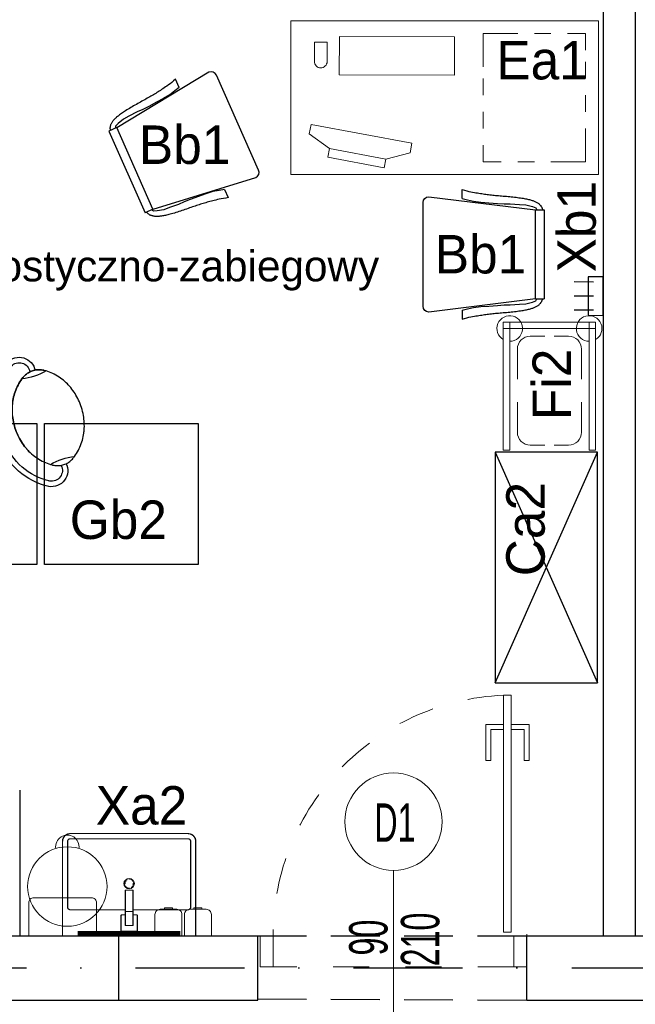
# Model space of a CAD drawing. Header units: millimetres. Extents: x 14495 to 271441, y -21035 to 2232.
# Tile 15 of 227: x 83016 to 83257, y -5793 to -5408. Entities that reach past the tile are written whole.
import ezdxf
from ezdxf.enums import TextEntityAlignment as Align

# ---------------------------------------------------------------- set-up
doc = ezdxf.new("R2010")
doc.units = ezdxf.units.MM
for name, pattern in [('DASHDOT', [1, 0.5, -0.25, 0, -0.25]), ('DASHED', [28.222222, 14.111111, -14.111111]), ('DASHED2', [9.525, 6.35, -3.175])]:
    doc.linetypes.add(name, pattern=pattern)
for name, color, linetype in [('-- TECH  SYMBOLE', 1, 'Continuous'), ('-- TECH WYPOSAŻENIE', 2, 'Continuous'), ('-TECH SANITARNA', 1, 'Continuous'), ('_1_cienkie', 251, 'Continuous'), ('a-cienka', 8, 'Continuous'), ('A-POW-NR', 1, 'Continuous'), ('A_OSIE', 252, 'DASHDOT'), ('A_PROJEKTOWANE', 3, 'Continuous'), ('A_SC_DZIAlOWE', 4, 'Continuous'), ('TECH Meble', 1, 'Continuous'), ('TECH Sprzęt', 1, 'Continuous')]:
    doc.layers.add(name, color=color, linetype=linetype)
for name, color, linetype, lineweight in [('03', 2, 'Continuous', 13), ('A_L_CIENKA', 251, 'Continuous', 5), ('A_Stolarka_drzwi', 1, 'Continuous', 9), ('M_drzwi', 1, 'Continuous', 5), ('Q-SPCQ', 2, 'Continuous', 9), ('TECH Wyp-meble', 1, 'Continuous', 15), ('TECH Wyp-sanitar', 8, 'Continuous', 30)]:
    doc.layers.add(name, color=color, linetype=linetype, lineweight=lineweight)
doc.layers.add('A-POW', color=2, linetype='Continuous', plot=False)
doc.styles.add('arial-tab', font='arial.ttf')
doc.styles.add('ARIAL1_2', font='arial.ttf', dxfattribs={"width": 1.2})
doc.styles.add('arialce', font='ARIALN.TTF')
doc.styles.add('cent', font='swissel.ttf')
doc.styles.add('cg', font='GOTHIC.TTF')
doc.styles.add('ROMANS', font='romans', dxfattribs={"width": 0.6})
doc.styles.add('switz721ltexbt', font='swissel.ttf')

# ---------------------------------------------------------------- blocks, each defined once
blk = doc.blocks.new('DRZWI Z OSCIEZNICA NIEOKALAJACA 90')
at = {"linetype": 'DASHED'}
for p, q in [((-12, 5), (-12, 99)), ((0, 5), (0, 99))]:
    blk.add_line(p, q, dxfattribs=at)
at = {"ltscale": 0.05}
blk.add_line((-39.5, 52), (25.59, 52), dxfattribs=at)
for points in [[(-12, 99), (-12, 104), (0, 104), (0, 99)], [(93.91, 9.01), (1.43, 9.01), (1.43, 6.01), (93.91, 6.01)], [(-12, 0), (-12, 5), (0, 5), (0, 0)]]:
    blk.add_lwpolyline(points, close=True)
for points in [[(82.48, 9.01), (82.48, 16.01), (68.48, 16.01), (68.48, 14.01), (80.48, 14.01), (80.48, 9.01)], [(82.48, 6.01), (82.48, -0.99), (68.48, -0.99), (68.48, 1.01), (80.48, 1.01), (80.48, 6.01)]]:
    blk.add_lwpolyline(points)
at = {"linetype": 'DASHED'}
blk.add_arc((0, 5), 94, 2.4475, 90, dxfattribs=at)
blk = doc.blocks.new('SSCVCFDSS')
blk.add_line((0, 50.02), (0, 0))
blk.add_circle((0, -19), 19)
at = {"style": 'ROMANS', "text_generation_flag": 4, "width": 0.6}
blk.add_attdef('FD1-8', text='', height=13, rotation=270, dxfattribs=at).set_placement((6.15, 55.19), align=Align.RIGHT)
for tag, p in [('90', (-8.71, 25.47)), ('200', (8.16, 25.47))]:
    blk.add_attdef(tag, text='', height=13, rotation=270, dxfattribs=at).set_placement(p, align=Align.MIDDLE)
blk.add_attdef('AL6C', text='', height=13, dxfattribs=at).set_placement((-0.56, -18.64), align=Align.MIDDLE)
blk = doc.blocks.new('Umywalka ceramiczna prostokątna - Umywalka nablatowa 60x45-V4-PW_K0')
at = {"layer": 'Q-SPCQ'}
for p, q in [((35.5, 42.5), (-10.5, 42.5)), ((-13.5, 39.5), (-13.5, 2.5)), ((-11.5, 13.82), (-11.5, 39.5)), ((-10.5, 40.5), (35.5, 40.5)), ((36.5, 39.5), (36.5, 13.82)), ((38.5, 2.5), (38.5, 39.5)), ((14, 20.41), (11, 20.41)), ((11, 20.41), (11, 18.11)), ((14, 20.41), (11, 20.41)), ((14, 18.11), (14, 20.41)), ((11, 12.15), (11, 18.11)), ((14, 18.11), (14, 12.15)), ((11, 12.82), (-10.5, 12.82)), ((11, 8.65), (11, 12.15)), ((14, 12.15), (11, 12.15)), ((35.5, 12.82), (14, 12.82)), ((14, 12.15), (14, 8.65)), ((9.32, 10.62), (9.32, 4.66)), ((11, 10.81), (9.51, 10.81)), ((11, 6.65), (11, 8.65)), ((15.46, 10.81), (14, 10.81)), ((14, 8.65), (14, 6.65)), ((15.65, 4.66), (15.65, 10.62)), ((9.47, 4.51), (15.5, 4.51)), ((14, 6.65), (11, 6.65)), ((-13.5, 2.5), (38.5, 2.5))]:
    blk.add_line(p, q, dxfattribs=at)
at = {"layer": 'Q-SPCQ', "flags": 128}
for points in [[(-10.5, 42.5), (-10.62, 42.5), (-10.74, 42.49), (-10.86, 42.48), (-10.98, 42.46), (-11.1, 42.44), (-11.21, 42.41), (-11.33, 42.38), (-11.44, 42.35), (-11.56, 42.31), (-11.67, 42.26), (-11.78, 42.21), (-11.89, 42.16), (-11.99, 42.1), (-12.09, 42.04), (-12.19, 41.98), (-12.29, 41.91), (-12.39, 41.83), (-12.48, 41.76), (-12.57, 41.67), (-12.65, 41.59), (-12.73, 41.5), (-12.81, 41.41), (-12.89, 41.32), (-12.96, 41.22), (-13.02, 41.12), (-13.09, 41.02), (-13.15, 40.91), (-13.2, 40.81), (-13.25, 40.7), (-13.3, 40.59), (-13.34, 40.47), (-13.37, 40.36), (-13.41, 40.24), (-13.43, 40.13), (-13.46, 40.01), (-13.47, 39.89), (-13.49, 39.77), (-13.5, 39.65), (-13.5, 39.53), (-13.5, 39.5)], [(38.5, 39.5), (38.5, 39.62), (38.49, 39.74), (38.48, 39.86), (38.46, 39.98), (38.44, 40.1), (38.41, 40.21), (38.38, 40.33), (38.35, 40.44), (38.31, 40.56), (38.26, 40.67), (38.21, 40.78), (38.16, 40.89), (38.1, 40.99), (38.04, 41.09), (37.98, 41.19), (37.91, 41.29), (37.83, 41.39), (37.76, 41.48), (37.67, 41.57), (37.59, 41.65), (37.5, 41.73), (37.41, 41.81), (37.32, 41.89), (37.22, 41.96), (37.12, 42.02), (37.02, 42.09), (36.91, 42.15), (36.81, 42.2), (36.7, 42.25), (36.59, 42.3), (36.47, 42.34), (36.36, 42.37), (36.24, 42.41), (36.13, 42.43), (36.01, 42.46), (35.89, 42.47), (35.77, 42.49), (35.65, 42.5), (35.53, 42.5), (35.5, 42.5)], [(-11.5, 39.5), (-11.5, 39.54), (-11.5, 39.58), (-11.49, 39.62), (-11.49, 39.66), (-11.48, 39.7), (-11.47, 39.74), (-11.46, 39.78), (-11.45, 39.81), (-11.44, 39.85), (-11.42, 39.89), (-11.4, 39.93), (-11.39, 39.96), (-11.37, 40), (-11.35, 40.03), (-11.33, 40.06), (-11.3, 40.1), (-11.28, 40.13), (-11.25, 40.16), (-11.22, 40.19), (-11.2, 40.22), (-11.17, 40.24), (-11.14, 40.27), (-11.11, 40.3), (-11.07, 40.32), (-11.04, 40.34), (-11.01, 40.36), (-10.97, 40.38), (-10.94, 40.4), (-10.9, 40.42), (-10.86, 40.43), (-10.82, 40.45), (-10.79, 40.46), (-10.75, 40.47), (-10.71, 40.48), (-10.67, 40.49), (-10.63, 40.49), (-10.59, 40.5), (-10.55, 40.5), (-10.51, 40.5), (-10.5, 40.5)], [(-11.49, 39.63), (-11.5, 39.59), (-11.5, 39.55), (-11.5, 39.51), (-11.5, 39.5)], [(-11.1, 40.3), (-11.13, 40.28), (-11.16, 40.25), (-11.19, 40.22), (-11.22, 40.2), (-11.24, 40.17)], [(-10.5, 40.5), (-10.54, 40.5), (-10.58, 40.5), (-10.62, 40.49), (-10.66, 40.49)], [(35.63, 40.49), (35.59, 40.5), (35.55, 40.5), (35.51, 40.5), (35.5, 40.5)], [(35.5, 40.5), (35.54, 40.5), (35.58, 40.5), (35.62, 40.49), (35.66, 40.49), (35.7, 40.48), (35.74, 40.47), (35.78, 40.46), (35.81, 40.45), (35.85, 40.44), (35.89, 40.42), (35.93, 40.4), (35.96, 40.39), (36, 40.37), (36.03, 40.35), (36.06, 40.33), (36.1, 40.3), (36.13, 40.28), (36.16, 40.25), (36.19, 40.22), (36.22, 40.2), (36.24, 40.17), (36.27, 40.14), (36.3, 40.11), (36.32, 40.07), (36.34, 40.04), (36.36, 40.01), (36.38, 39.97), (36.4, 39.94), (36.42, 39.9), (36.43, 39.86), (36.45, 39.82), (36.46, 39.79), (36.47, 39.75), (36.48, 39.71), (36.49, 39.67), (36.49, 39.63), (36.5, 39.59), (36.5, 39.55), (36.5, 39.51), (36.5, 39.5)], [(36.3, 40.1), (36.28, 40.13), (36.25, 40.16), (36.22, 40.19), (36.2, 40.22), (36.17, 40.24)], [(36.5, 39.5), (36.5, 39.54), (36.5, 39.58), (36.49, 39.62), (36.49, 39.66)], [(-11.5, 13.82), (-11.5, 13.78), (-11.5, 13.74), (-11.49, 13.7), (-11.49, 13.66)], [(-10.5, 12.82), (-10.54, 12.82), (-10.58, 12.82), (-10.62, 12.82), (-10.66, 12.83), (-10.7, 12.84), (-10.74, 12.85), (-10.78, 12.86), (-10.81, 12.87), (-10.85, 12.88), (-10.89, 12.9), (-10.93, 12.91), (-10.96, 12.93), (-11, 12.95), (-11.03, 12.97), (-11.06, 12.99), (-11.1, 13.02), (-11.13, 13.04), (-11.16, 13.07), (-11.19, 13.09), (-11.22, 13.12), (-11.24, 13.15), (-11.27, 13.18), (-11.3, 13.21), (-11.32, 13.24), (-11.34, 13.28), (-11.36, 13.31), (-11.38, 13.35), (-11.4, 13.38), (-11.42, 13.42), (-11.43, 13.45), (-11.45, 13.49), (-11.46, 13.53), (-11.47, 13.57), (-11.48, 13.61), (-11.49, 13.65), (-11.49, 13.69), (-11.5, 13.73), (-11.5, 13.77), (-11.5, 13.81), (-11.5, 13.82)], [(-11.3, 13.22), (-11.28, 13.19), (-11.25, 13.16), (-11.22, 13.13), (-11.2, 13.1), (-11.17, 13.07)], [(-10.63, 12.83), (-10.59, 12.82), (-10.55, 12.82), (-10.51, 12.82), (-10.5, 12.82)], [(36.5, 13.82), (36.5, 13.78), (36.5, 13.74), (36.49, 13.7), (36.49, 13.66), (36.48, 13.62), (36.47, 13.58), (36.46, 13.54), (36.45, 13.5), (36.44, 13.46), (36.42, 13.43), (36.4, 13.39), (36.39, 13.36), (36.37, 13.32), (36.35, 13.29), (36.33, 13.25), (36.3, 13.22), (36.28, 13.19), (36.25, 13.16), (36.22, 13.13), (36.2, 13.1), (36.17, 13.07), (36.14, 13.05), (36.11, 13.02), (36.07, 13), (36.04, 12.98), (36.01, 12.95), (35.97, 12.94), (35.94, 12.92), (35.9, 12.9), (35.86, 12.89), (35.82, 12.87), (35.79, 12.86), (35.75, 12.85), (35.71, 12.84), (35.67, 12.83), (35.63, 12.83), (35.59, 12.82), (35.55, 12.82), (35.51, 12.82), (35.5, 12.82)], [(35.5, 12.82), (35.54, 12.82), (35.58, 12.82), (35.62, 12.82), (35.66, 12.83)], [(36.1, 13.02), (36.13, 13.04), (36.16, 13.07), (36.19, 13.09), (36.22, 13.12), (36.24, 13.15)], [(36.49, 13.69), (36.5, 13.73), (36.5, 13.77), (36.5, 13.81), (36.5, 13.82)]]:
    blk.add_lwpolyline(points, dxfattribs=at)
at = {"layer": 'Q-SPCQ'}
for centre, radius, start, end in [((12.5, 23), 2, 0, 180), ((12.5, 23), 1.82, 165.1578, 180), ((12.5, 23), 1.63, 175.3673, 180), ((12.5, 23), 1.63, 175.3673, 180), ((12.5, 23), 1.82, 95.8453, 146.6627), ((12.5, 23), 1.82, 85.131, 94.1833), ((12.5, 23), 1.82, 52.7593, 62.7191), ((12.5, 23), 1.63, 36.8749, 45), ((12.5, 23), 1.63, 36.8749, 45), ((12.5, 23), 1.82, 45, 49.4056), ((12.5, 23), 1.82, 28.9833, 39.7338), ((12.5, 23), 1.63, 0, 18.6206), ((12.5, 23), 1.63, 0, 18.6206), ((12.5, 23), 1.82, 0, 11.3408), ((12.5, 23), 2, 180, 360), ((12.5, 23), 1.82, 180, 191.3408), ((12.5, 23), 1.63, 180, 198.6206), ((12.5, 23), 1.63, 180, 198.6206), ((12.5, 23), 1.82, 208.9833, 219.7338), ((12.5, 23), 1.63, 216.8749, 225), ((12.5, 23), 1.63, 216.8749, 225), ((12.5, 23), 1.82, 225, 229.4056), ((12.5, 23), 1.82, 232.7593, 242.7191), ((12.5, 23), 1.82, 265.131, 274.1833), ((12.5, 23), 1.82, 275.8453, 326.6627), ((12.5, 23), 1.63, 355.3673, 360), ((12.5, 23), 1.63, 355.3673, 360), ((12.5, 23), 1.82, 345.1578, 360), ((9.51, 10.62), 0.187, 90, 180), ((9.51, 10.62), 0.187, 120, 150), ((9.51, 10.62), 0.187, 120, 150), ((9.51, 10.62), 0.187, 120, 150), ((15.46, 10.62), 0.187, 0, 90), ((15.46, 10.62), 0.187, 30, 60), ((15.46, 10.62), 0.187, 30, 60), ((15.46, 10.62), 0.187, 30, 60), ((9.47, 4.66), 0.149, 180, 270), ((15.5, 4.66), 0.149, 270, 360)]:
    blk.add_arc(centre, radius, start, end, dxfattribs=at)
blk = doc.blocks.new('BIUR_LEK_75-120_monit')
at = {"color": 252, "lineweight": 18}
for p, q in [((72.81, 12.19), (112.13, 19.54)), ((112.13, 19.54), (112.82, 15.88)), ((112.82, 15.88), (104.9, 10.13)), ((73.5, 8.53), (72.81, 12.19)), ((82.95, 6.03), (73.5, 8.53)), ((104.9, 10.13), (82.95, 6.03)), ((82.95, 6.03), (104.9, 10.13)), ((104.9, 10.13), (105.53, 6.76)), ((83.59, 2.65), (82.95, 6.03)), ((105.53, 6.76), (83.59, 2.65))]:
    blk.add_line(p, q, dxfattribs=at)
at = {"color": 2, "linetype": 'Continuous'}
blk.add_lwpolyline([(0, 0), (120, 0), (120, 60), (0, 60)], close=True, dxfattribs=at)
at = {"color": 1, "linetype": 'Continuous', "lineweight": 13, "ltscale": 5}
for points in [[(12, 55), (5, 55), (5, 48.5)], [(25, 55), (18.5, 55)], [(45, 42), (45, 55), (31.5, 55)], [(45, 44), (45, 50.5)], [(5, 44), (5, 37.5)], [(45, 31), (45, 37.5)], [(5, 31), (5, 24.5)], [(45, 18), (45, 24.5)], [(5, 18), (5, 5), (18.5, 5)], [(38, 5), (45, 5), (45, 11.5)], [(25, 5), (31.5, 5)]]:
    blk.add_lwpolyline(points, dxfattribs=at)
at = {"color": 252, "lineweight": 18}
blk.add_lwpolyline([(56.1, 53.72), (101.1, 53.93), (101.17, 38.93), (56.17, 38.72)], close=True, dxfattribs=at)
blk.add_lwpolyline([(110.83, 51.65), (105.83, 51.63), (105.86, 44.13, 0.414214), (108.37, 41.64), (108.37, 41.64, 0.414214), (110.86, 44.16)], format="xyb", close=True, dxfattribs=at)
blk = doc.blocks.new('STÓŁ-ZABIEGOWY')
at = {"linetype": 'Continuous'}
for points in [[(34, -27.5), (99, -27.5), (99, 27.5), (34, 27.5)], [(102, -27.5), (137, -27.5), (137, 27.5), (102, 27.5)], [(140, -27.5), (200, -27.5), (200, 27.5), (140, 27.5)], [(0, -13.5), (31, -13.5), (31, 13.5), (0, 13.5)]]:
    blk.add_lwpolyline(points, close=True, dxfattribs=at)
blk = doc.blocks.new('technologia$0$lampa bezcieniowa zabiegowa mała')
at = {"linetype": 'Continuous'}
for p, q in [((-66.71, 22.07), (-66.71, 21.37)), ((-64.59, 22.07), (-64.59, 21.37)), ((38.9, 11.19), (38.9, 4.85)), ((47.92, 11.19), (38.9, 11.19)), ((47.92, 11.19), (47.92, 4.85)), ((-38.9, 4.19), (-47.3, 4.19)), ((-38.9, 4.19), (-47.3, 4.19)), ((-47.3, 4.19), (-47.3, -1.19)), ((-47.3, -1.19), (-47.3, 4.19)), ((-46.46, 5.03), (-46.46, 4.19)), ((-38.9, 4.19), (-38.9, -1.19)), ((-38.9, -1.19), (-38.9, 4.19)), ((47.92, 4.85), (38.9, 4.85)), ((47.92, 4.71), (38.9, 4.71)), ((38.9, 4.71), (38.9, -1.64)), ((39.11, 4.85), (39.11, 4.71)), ((47.71, 4.85), (47.71, 4.71)), ((47.92, -1.64), (47.92, 4.71)), ((38.9, 3), (-38.9, 3)), ((38.9, 0), (-38.9, 0)), ((38.9, 3), (38.89, 0)), ((-38.9, -1.19), (-47.3, -1.19)), ((-38.9, -1.19), (-47.3, -1.19)), ((47.92, -1.64), (38.9, -1.64)), ((-66.71, -17.79), (-66.71, -17.1)), ((-64.59, -17.79), (-64.59, -17.1))]:
    blk.add_line(p, q, dxfattribs=at)
for points in [[(-76.94, 12.22), (-76.61, 12.85), (-76.27, 13.48), (-75.9, 14.09), (-75.51, 14.69), (-75.1, 15.27), (-74.67, 15.83), (-74.22, 16.38), (-73.75, 16.92), (-73.27, 17.43), (-72.77, 17.93), (-72.25, 18.4), (-71.72, 18.86), (-71.17, 19.3), (-70.61, 19.72), (-70.03, 20.11)], [(-65.65, 21.44), (-66.1, 21.42), (-66.54, 21.39), (-66.98, 21.32), (-67.42, 21.23), (-67.85, 21.12), (-68.28, 20.98), (-68.7, 20.82), (-69.11, 20.64), (-69.51, 20.43), (-69.9, 20.2)], [(-69.9, 20.2), (-69.51, 20.43), (-69.11, 20.64), (-68.7, 20.82), (-68.28, 20.98), (-67.85, 21.12), (-67.42, 21.23), (-66.98, 21.32), (-66.54, 21.39), (-66.1, 21.42), (-65.65, 21.44)], [(-61.4, 20.2), (-61.79, 20.43), (-62.19, 20.64), (-62.6, 20.82), (-63.02, 20.98), (-63.44, 21.12), (-63.88, 21.23), (-64.31, 21.32), (-64.76, 21.39), (-65.2, 21.42), (-65.65, 21.44)], [(-65.65, 21.44), (-65.2, 21.42), (-64.76, 21.39), (-64.31, 21.32), (-63.88, 21.23), (-63.44, 21.12), (-63.02, 20.98), (-62.6, 20.82), (-62.19, 20.64), (-61.79, 20.43), (-61.4, 20.2)], [(-61.4, 20.2), (-61.37, 20.18), (-61.34, 20.16), (-61.32, 20.15), (-61.29, 20.13), (-61.26, 20.11)], [(-54.36, 12.22), (-54.68, 12.85), (-55.03, 13.48), (-55.4, 14.09), (-55.79, 14.69), (-56.2, 15.27), (-56.63, 15.83), (-57.08, 16.38), (-57.54, 16.92), (-58.03, 17.43), (-58.53, 17.93), (-59.05, 18.4), (-59.58, 18.86), (-60.13, 19.3), (-60.69, 19.72), (-61.26, 20.11)], [(-61.26, 20.11), (-60.69, 19.72), (-60.13, 19.3), (-59.58, 18.86), (-59.05, 18.4), (-58.53, 17.93), (-58.03, 17.43), (-57.54, 16.92), (-57.08, 16.38), (-56.63, 15.83), (-56.2, 15.27), (-55.79, 14.69), (-55.4, 14.09), (-55.03, 13.48), (-54.68, 12.85), (-54.36, 12.22)], [(-77.7, 10.49), (-77.56, 10.84), (-77.42, 11.19), (-77.26, 11.53), (-77.11, 11.88), (-76.94, 12.22)], [(-53.6, 10.49), (-53.74, 10.84), (-53.88, 11.19), (-54.03, 11.53), (-54.19, 11.88), (-54.36, 12.22)], [(-54.36, 12.22), (-54.19, 11.88), (-54.03, 11.53), (-53.88, 11.19), (-53.74, 10.84), (-53.6, 10.49)], [(-79.06, 4.92), (-78.96, 5.64), (-78.85, 6.35), (-78.71, 7.05), (-78.56, 7.75), (-78.37, 8.45), (-78.17, 9.14), (-77.95, 9.82), (-77.7, 10.49)], [(-52.24, 4.92), (-52.33, 5.64), (-52.45, 6.35), (-52.58, 7.05), (-52.74, 7.75), (-52.92, 8.45), (-53.13, 9.14), (-53.35, 9.82), (-53.6, 10.49)], [(-53.6, 10.49), (-53.35, 9.82), (-53.13, 9.14), (-52.92, 8.45), (-52.74, 7.75), (-52.58, 7.05), (-52.45, 6.35), (-52.33, 5.64), (-52.24, 4.92)], [(-79.06, -0.64), (-79.13, 0.15), (-79.18, 0.94), (-79.21, 1.74), (-79.21, 2.54), (-79.18, 3.33), (-79.13, 4.13), (-79.06, 4.92)], [(-52.24, -0.64), (-52.17, 0.15), (-52.11, 0.94), (-52.09, 1.74), (-52.09, 2.54), (-52.11, 3.33), (-52.17, 4.13), (-52.24, 4.92)], [(-52.24, 4.92), (-52.17, 4.13), (-52.11, 3.33), (-52.09, 2.54), (-52.09, 1.74), (-52.11, 0.94), (-52.17, 0.15), (-52.24, -0.64)], [(-77.7, -6.21), (-77.95, -5.54), (-78.17, -4.86), (-78.37, -4.17), (-78.56, -3.48), (-78.71, -2.77), (-78.85, -2.07), (-78.96, -1.36), (-79.06, -0.64)], [(-53.6, -6.21), (-53.35, -5.54), (-53.13, -4.86), (-52.92, -4.17), (-52.74, -3.48), (-52.58, -2.77), (-52.45, -2.07), (-52.33, -1.36), (-52.24, -0.64)], [(-52.24, -0.64), (-52.33, -1.36), (-52.45, -2.07), (-52.58, -2.77), (-52.74, -3.48), (-52.92, -4.17), (-53.13, -4.86), (-53.35, -5.54), (-53.6, -6.21)], [(-76.94, -7.94), (-77.11, -7.6), (-77.26, -7.26), (-77.42, -6.91), (-77.56, -6.56), (-77.7, -6.21)], [(-54.36, -7.94), (-54.19, -7.6), (-54.03, -7.26), (-53.88, -6.91), (-53.74, -6.56), (-53.6, -6.21)], [(-53.6, -6.21), (-53.74, -6.56), (-53.88, -6.91), (-54.03, -7.26), (-54.19, -7.6), (-54.36, -7.94)], [(-70.03, -15.83), (-70.61, -15.44), (-71.17, -15.02), (-71.72, -14.58), (-72.25, -14.13), (-72.77, -13.65), (-73.27, -13.15), (-73.75, -12.64), (-74.22, -12.11), (-74.67, -11.56), (-75.1, -10.99), (-75.51, -10.41), (-75.9, -9.81), (-76.27, -9.2), (-76.61, -8.58), (-76.94, -7.94)], [(-54.36, -7.94), (-54.68, -8.58), (-55.03, -9.2), (-55.4, -9.81), (-55.79, -10.41), (-56.2, -10.99), (-56.63, -11.56), (-57.08, -12.11), (-57.54, -12.64), (-58.03, -13.15), (-58.53, -13.65), (-59.05, -14.13), (-59.58, -14.58), (-60.13, -15.02), (-60.69, -15.44), (-61.26, -15.83)], [(-65.65, -17.16), (-66.1, -17.15), (-66.54, -17.11), (-66.98, -17.05), (-67.42, -16.96), (-67.85, -16.84), (-68.28, -16.71), (-68.7, -16.54), (-69.11, -16.36), (-69.51, -16.15), (-69.9, -15.92)], [(-61.4, -15.92), (-61.79, -16.15), (-62.19, -16.36), (-62.6, -16.54), (-63.02, -16.71), (-63.44, -16.84), (-63.88, -16.96), (-64.31, -17.05), (-64.76, -17.11), (-65.2, -17.15), (-65.65, -17.16)]]:
    blk.add_lwpolyline(points, dxfattribs=at)
for radius in [3.25, 1.25]:
    blk.add_circle((43.41, 8.02), radius, dxfattribs=at)
for centre, radius, start, end in [((-60.36, 22.07), 6.35, 53.4724, 180), ((-71.27, 4.61), 26.93, 359.1064, 58.9229), ((-60.36, 22.07), 4.23, 53.4724, 180), ((-71.27, 4.61), 24.81, 360, 58.9229), ((-65.65, 42.85), 23.67, 257.8625, 282.1375), ((-71.27, -0.33), 24.81, 301.0771, 358.0212), ((-71.27, -0.33), 26.93, 301.0771, 358.1768), ((-65.65, -38.57), 23.67, 77.8625, 102.1375), ((-60.36, -17.79), 6.35, 180, 306.5276), ((-60.36, -17.79), 4.23, 180, 306.5276)]:
    blk.add_arc(centre, radius, start, end, dxfattribs=at)
blk = doc.blocks.new('stelaż_do_worków-1')
at = {"color": 1, "lineweight": 0}
for points in [[(0, 15.5), (0, 18), (-50, 18), (-50, 15.5)], [(0, 18), (-2.5, 18), (-2.5, -18), (0, -18)], [(0, -18), (0, -15.5), (-50, -15.5), (-50, -18)]]:
    blk.add_lwpolyline(points, close=True, dxfattribs=at)
at = {"color": 251, "linetype": 'Continuous', "lineweight": 13, "ltscale": 0.5}
for points in [[(-31.2, 12.5), (-43, 12.5, 0.414214), (-48, 7.5), (-48, 1.85)], [(-22.3, 12.5), (-10.5, 12.5, -0.414214), (-5.5, 7.5), (-5.5, 1.85)], [(-48, -1.85), (-48, -7.5, 0.414214), (-43, -12.5), (-31.2, -12.5)], [(-5.5, -1.85), (-5.5, -7.5, -0.414214), (-10.5, -12.5), (-22.3, -12.5)]]:
    blk.add_lwpolyline(points, format="xyb", dxfattribs=at)
at = {"color": 1, "lineweight": 15}
for centre, start, end in [((-2.5, 15.5), 180, 150), ((-2.5, -15.5), 210, 180)]:
    blk.add_arc(centre, 5, start, end, dxfattribs=at)
blk = doc.blocks.new('wieszak krótki')
at = {"color": 2, "linetype": 'Continuous'}
for p, q in [((-1.58, 19.5), (-9.16, 19.5)), ((-1.58, 14), (-9.16, 14)), ((-1.58, 8.5), (-9.16, 8.5))]:
    blk.add_line(p, q, dxfattribs=at)
blk.add_lwpolyline([(-3.68, 6.5), (-3.68, 21.5), (2.21, 21.5), (2.21, 6.5)], close=True, dxfattribs=at)
blk = doc.blocks.new('krzesło')
at = {"color": 2, "ltscale": 0.1}
for p, q in [((3434.79, -4346.03), (3394.29, -4346.03)), ((3392.04, -4348.28), (3397.14, -4389.9)), ((3431.95, -4389.9), (3437.04, -4348.28)), ((3392.77, -4361.22), (3389.26, -4361.22)), ((3436.3, -4361.22), (3439.81, -4361.22)), ((3431.94, -4389.9), (3397.13, -4389.9)), ((3397.13, -4389.9), (3397.13, -4393.28)), ((3431.94, -4389.9), (3431.94, -4393.28)), ((3397.13, -4393.28), (3431.94, -4393.28))]:
    blk.add_line(p, q, dxfattribs=at)
for points in [[(3389.26, -4361.22), (3389.54, -4362.19), (3389.78, -4363.08), (3389.98, -4363.91), (3390.15, -4364.67), (3390.28, -4365.37), (3390.4, -4366.04), (3390.5, -4366.66), (3390.6, -4367.26), (3390.69, -4367.84), (3390.78, -4368.4), (3390.86, -4368.95), (3390.95, -4369.49), (3391.03, -4370.02), (3391.1, -4370.55), (3391.18, -4371.08), (3391.25, -4371.61), (3391.31, -4372.14), (3391.37, -4372.68), (3391.43, -4373.22), (3391.49, -4373.78), (3391.54, -4374.34), (3391.59, -4374.91), (3391.64, -4375.49), (3391.69, -4376.09), (3391.74, -4376.69), (3391.79, -4377.31), (3391.85, -4377.94), (3391.9, -4378.57), (3391.96, -4379.2), (3392.01, -4379.83), (3392.07, -4380.46), (3392.14, -4381.08), (3392.21, -4381.69), (3392.28, -4382.3), (3392.36, -4382.89), (3392.44, -4383.46), (3392.52, -4384.01), (3392.6, -4384.54), (3392.68, -4385.05), (3392.77, -4385.53), (3392.85, -4385.99), (3392.93, -4386.42), (3393.02, -4386.82), (3393.11, -4387.2), (3393.2, -4387.56), (3393.29, -4387.91), (3393.38, -4388.24), (3393.48, -4388.55), (3393.58, -4388.85), (3393.69, -4389.15), (3393.8, -4389.43), (3393.92, -4389.7), (3394.04, -4389.96), (3394.17, -4390.21), (3394.3, -4390.44), (3394.44, -4390.67), (3394.59, -4390.89), (3394.74, -4391.09), (3394.89, -4391.28), (3395.05, -4391.46), (3395.21, -4391.63), (3395.37, -4391.78), (3395.53, -4391.92), (3395.69, -4392.04), (3395.85, -4392.15), (3396.01, -4392.24), (3396.17, -4392.33), (3396.34, -4392.41), (3396.52, -4392.48), (3396.71, -4392.56), (3396.91, -4392.63), (3397.13, -4392.72)], [(3392.77, -4361.22), (3393.3, -4363.36), (3393.84, -4365.76), (3394.24, -4368.59), (3394.38, -4371.7), (3394.64, -4375.1), (3394.78, -4377.64), (3394.78, -4380.04), (3395.05, -4383.72), (3395.18, -4386.12), (3395.85, -4388.67), (3396.39, -4390.08), (3397.13, -4390.47)], [(3436.3, -4361.22), (3435.77, -4363.36), (3435.23, -4365.76), (3434.83, -4368.59), (3434.69, -4371.7), (3434.43, -4375.1), (3434.29, -4377.64), (3434.29, -4380.04), (3434.02, -4383.72), (3433.89, -4386.12), (3433.22, -4388.67), (3432.68, -4390.08), (3431.94, -4390.47)], [(3439.81, -4361.22), (3439.53, -4362.19), (3439.29, -4363.08), (3439.09, -4363.91), (3438.92, -4364.67), (3438.79, -4365.37), (3438.67, -4366.04), (3438.57, -4366.66), (3438.47, -4367.26), (3438.38, -4367.84), (3438.29, -4368.4), (3438.21, -4368.95), (3438.12, -4369.49), (3438.04, -4370.02), (3437.97, -4370.55), (3437.89, -4371.08), (3437.82, -4371.61), (3437.76, -4372.14), (3437.7, -4372.68), (3437.64, -4373.22), (3437.58, -4373.78), (3437.53, -4374.34), (3437.48, -4374.91), (3437.43, -4375.49), (3437.38, -4376.09), (3437.33, -4376.69), (3437.27, -4377.31), (3437.22, -4377.94), (3437.17, -4378.57), (3437.11, -4379.2), (3437.06, -4379.83), (3436.99, -4380.46), (3436.93, -4381.08), (3436.86, -4381.69), (3436.79, -4382.3), (3436.71, -4382.89), (3436.63, -4383.46), (3436.55, -4384.01), (3436.47, -4384.54), (3436.39, -4385.05), (3436.3, -4385.53), (3436.22, -4385.99), (3436.14, -4386.42), (3436.05, -4386.82), (3435.96, -4387.2), (3435.87, -4387.56), (3435.78, -4387.91), (3435.69, -4388.24), (3435.59, -4388.55), (3435.49, -4388.85), (3435.38, -4389.15), (3435.27, -4389.43), (3435.15, -4389.7), (3435.03, -4389.96), (3434.9, -4390.21), (3434.77, -4390.44), (3434.63, -4390.67), (3434.48, -4390.89), (3434.33, -4391.09), (3434.18, -4391.28), (3434.02, -4391.46), (3433.86, -4391.63), (3433.7, -4391.78), (3433.54, -4391.92), (3433.38, -4392.04), (3433.22, -4392.15), (3433.06, -4392.24), (3432.9, -4392.33), (3432.73, -4392.41), (3432.55, -4392.48), (3432.36, -4392.56), (3432.16, -4392.63), (3431.94, -4392.72)]]:
    blk.add_lwpolyline(points, dxfattribs=at)
for centre, start, end in [((3394.29, -4348.28), 90, 180), ((3434.79, -4348.28), 0, 90)]:
    blk.add_arc(centre, 2.25, start, end, dxfattribs=at)
blk = doc.blocks.new('krzesełko')
at = {"layer": 'TECH Meble'}
blk.add_blockref('krzesło', (-3414.54, 4393.28), dxfattribs=at)
blk = doc.blocks.new('POW')
at = {"const_width": 5}
blk.add_lwpolyline([(125.32, 0), (0, 0)], dxfattribs=at)
at = {"style": 'switz721ltexbt'}
blk.add_attdef('001', (-1.78, 12.35), '', height=41.18, dxfattribs=at)

msp = doc.modelspace()

# ---------------------------------------------------------------- linework, layer by layer
at = {"layer": '-- TECH WYPOSAŻENIE', "color": 1}
for p, q in [((83201.76, -5577.11), (83241.76, -5667.11)), ((83201.76, -5667.11), (83241.76, -5577.11))]:
    msp.add_line(p, q, dxfattribs=at)
at = {"layer": '-- TECH WYPOSAŻENIE', "color": 2}
msp.add_line((83016.24, -5708.97), (83016.24, -5765.97), dxfattribs=at)
at = {"layer": '-TECH SANITARNA', "color": 1, "const_width": 2}
msp.add_lwpolyline([(83038.91, -5765), (83078.91, -5765)], dxfattribs=at)
at = {"layer": '03', "color": 1}
for points in [[(83044.25, -5750.97), (83021.75, -5750.97, 0.414214), (83019.75, -5752.97), (83019.75, -5765.97), (83046.25, -5765.97), (83046.25, -5752.97, 0.414214)], [(83077.55, -5755.47), (83071.05, -5755.47, 0.414214), (83069.05, -5757.47), (83069.05, -5765.97), (83079.55, -5765.97), (83079.55, -5757.47, 0.414214)], [(83089.06, -5755.47), (83082.56, -5755.47, 0.414214), (83080.56, -5757.47), (83080.56, -5765.97), (83091.06, -5765.97), (83091.06, -5757.47, 0.414214)]]:
    msp.add_lwpolyline(points, format="xyb", close=True, dxfattribs=at)
for points in [[(83075.85, -5755.47), (83072.75, -5755.47), (83072.75, -5754.92), (83075.85, -5754.92)], [(83087.36, -5755.47), (83084.26, -5755.47), (83084.26, -5754.92), (83087.36, -5754.92)]]:
    msp.add_lwpolyline(points, close=True, dxfattribs=at)
msp.add_circle((83034.84, -5746.6), 15.5, dxfattribs=at)
msp.add_arc((83034.84, -5731.1), 4.56, 351.5462, 188.4527, dxfattribs=at)
at = {"layer": '_1_cienkie', "linetype": 'DASHED2', "ltscale": 3}
for p, q in [((83109.13, -5765.87), (83214.13, -5765.87)), ((83109.13, -5790.43), (83214.13, -5790.87))]:
    msp.add_line(p, q, dxfattribs=at)
at = {"layer": 'a-cienka'}
msp.add_line((83054.79, -5765.87), (83054.79, -5790.87), dxfattribs=at)
at = {"layer": 'A_L_CIENKA', "linetype": 'Continuous', "lineweight": 13}
msp.add_line((83214.13, -5765.87), (83214.13, -5765.24), dxfattribs=at)
at = {"layer": 'A_OSIE', "ltscale": 85}
msp.add_line((82295.57, -5778.37), (86562.74, -5778.37), dxfattribs=at)
at = {"layer": 'A_PROJEKTOWANE'}
for p, q in [((82805.29, -5765.87), (83109.13, -5765.87)), ((83109.13, -5790.87), (83109.13, -5765.87)), ((83109.13, -5790.87), (83109.13, -5765.87)), ((83214.13, -5790.87), (83214.13, -5765.87)), ((83214.13, -5765.87), (83279.71, -5765.87)), ((82781.28, -5790.87), (83109.13, -5790.87)), ((83214.13, -5790.87), (83279.71, -5790.87))]:
    msp.add_line(p, q, dxfattribs=at)
at = {"layer": 'A_SC_DZIAlOWE'}
for p, q in [((83244.01, -5310.37), (83244.01, -5765.87)), ((83256.51, -5310.37), (83256.51, -5765.87))]:
    msp.add_line(p, q, dxfattribs=at)
at = {"layer": 'TECH Meble', "color": 2}
msp.add_lwpolyline([(83241.76, -5667.11), (83241.76, -5577.11), (83201.76, -5577.11), (83201.76, -5667.11)], close=True, dxfattribs=at)

# ---------------------------------------------------------------- block references
at = {"layer": '-- TECH WYPOSAŻENIE', "xscale": -1}
for name, p, rotation in [('wieszak krótki', (83241.81, -5502.27), 179.9655409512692), ('STÓŁ-ZABIEGOWY', (82885.91, -5593.47), 180)]:
    msp.add_blockref(name, p, dxfattribs=dict(at, rotation=rotation))
at = {"layer": 'A-POW-NR'}
ref = msp.add_blockref('POW', (82819.61, -5513.72), dxfattribs=dict(at, xscale=0.6, yscale=0.6, zscale=0.6))
ref.add_attrib('88,88', '19.7', dxfattribs={"layer": 'A-POW', "height": 8, "style": 'ARIAL1_2', "width": 1.2}).set_placement((82847.83, -5532.57), align=Align.RIGHT)
ref.add_attrib('POKOJ', 'Gabinet diagnostyczno-zabiegowy', (82905.28, -5510.51), dxfattribs={"layer": 'A-POW', "height": 12, "style": 'arialce', "width": 1.2})
ref.add_attrib('001', '334', (82819.61, -5509.21), dxfattribs={"layer": '0', "height": 24.71, "style": 'switz721ltexbt', "width": 0.7})
at = {"layer": 'A_L_CIENKA', "linetype": 'Continuous', "lineweight": 13, "rotation": 294.0230429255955}
msp.add_blockref('krzesełko', (83058.1, -5467.83), dxfattribs=at)
at = {"layer": 'A_L_CIENKA', "linetype": 'Continuous', "lineweight": 13, "xscale": -1, "rotation": 90}
msp.add_blockref('krzesełko', (83220.93, -5499.98), dxfattribs=at)
at = {"layer": 'A_Stolarka_drzwi', "rotation": 89.9999999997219}
msp.add_blockref('DRZWI Z OSCIEZNICA NIEOKALAJACA 90', (83214.13, -5765.87), dxfattribs=at)
at = {"layer": 'M_drzwi'}
ref = msp.add_blockref('SSCVCFDSS', (83162.13, -5740.29), dxfattribs=dict(at, rotation=180.0000000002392))
ref.add_attrib('90', '210', dxfattribs={"layer": '0', "height": 15, "rotation": 270, "style": 'cent', "text_generation_flag": 6, "width": 0.6}).set_placement((83172.52, -5767.26), align=Align.MIDDLE)
ref.add_attrib('200', '90', dxfattribs={"layer": '0', "height": 15, "rotation": 270, "style": 'cent', "text_generation_flag": 6, "width": 0.6}).set_placement((83152.3, -5766.51), align=Align.MIDDLE)
ref.add_attrib('AL6C', 'D1', dxfattribs={"layer": '0', "height": 15, "style": 'arial-tab', "width": 0.6}).set_placement((83162.69, -5721.64), align=Align.MIDDLE)
at = {"layer": 'TECH Sprzęt', "xscale": -1}
for name, p, rotation in [('stelaż_do_worków-1', (83222.99, -5526.41), 270), ('technologia$0$lampa bezcieniowa zabiegowa mała', (82965.79, -5586.52), 18.4699101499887)]:
    msp.add_blockref(name, p, dxfattribs=dict(at, rotation=rotation))
at = {"layer": 'TECH Wyp-meble', "color": 1, "lineweight": -3, "xscale": -1, "rotation": 1.162785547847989e-06}
msp.add_blockref('BIUR_LEK_75-120_monit', (83242.1, -5468.86), dxfattribs=at)
at = {"layer": 'TECH Wyp-sanitar', "xscale": -1, "rotation": 0.0005447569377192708}
for p in [(83071.41, -5768.47), (83071.41, -5768.47), (83071.41, -5768.47), (83071.51, -5768.47)]:
    msp.add_blockref('Umywalka ceramiczna prostokątna - Umywalka nablatowa 60x45-V4-PW_K0', p, dxfattribs=at)

# ---------------------------------------------------------------- texts
at = {"layer": '-- TECH  SYMBOLE', "color": 1, "style": 'cg'}
for s, p in [('Ea1', (83202.28, -5431.73)), ('Bb1', (83062.78, -5464.71)), ('Bb1', (83178.25, -5507.43)), ('Bb1', (83178.25, -5507.43)), ('Gb2', (83035.79, -5611.01))]:
    msp.add_text(s, height=15, dxfattribs=at).set_placement(p)
for s, rotation, p in [('Xb1', 90.0344, (83241.1, -5507.03)), ('Fi2', 90, (83231.4, -5564.62)), ('Ca2', 90, (83221.14, -5625.55)), ('Xa2', 0.0005, (83045.96, -5722.43))]:
    msp.add_text(s, height=15, rotation=rotation, dxfattribs=at).set_placement(p)

doc.saveas('drawing.dxf')
